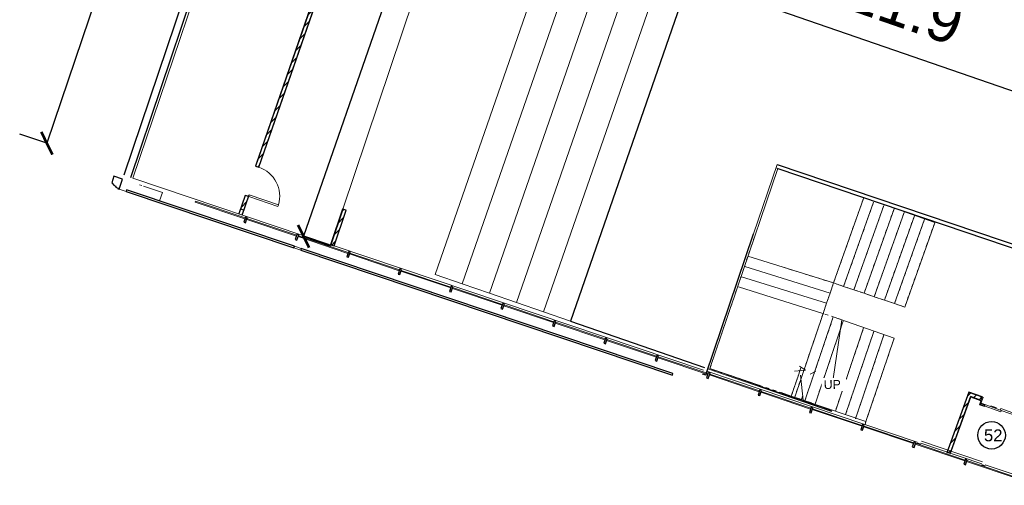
# Model space of a CAD drawing. Header units: inches. Extents: x 424 to 2043, y -237 to 445.
# Tile 221 of 256: x 678 to 706, y -3 to 10. Entities that reach past the tile are written whole.
import ezdxf

# ---------------------------------------------------------------- set-up
doc = ezdxf.new("R2010")
doc.units = ezdxf.units.IN
doc.header["$MEASUREMENT"] = 0
doc.linetypes.add('Overhead', pattern=[0.003969, 0.002381, -0.001587])
for name, color, linetype, lineweight in [('A-DOOR', 31, 'Continuous', 9), ('A-FLOR', 192, 'Continuous', 9), ('A-GENM', 13, 'Continuous', 9), ('A-GLAZ-CURT', 52, 'Continuous', 9), ('A-GLAZ-CWMG', 51, 'Continuous', 9), ('A-WALL', 113, 'Continuous', 9), ('A-WALL-PATT', 111, 'Continuous', 25), ('S-STRS', 31, 'Continuous', 9), ('S-STRS-ANNO', 31, 'Continuous', 9), ('S-STRS-IDEN', 31, 'Continuous', 9), ('S-STRS-MBND', 31, 'Overhead', 9)]:
    doc.layers.add(name, color=color, linetype=linetype, lineweight=lineweight)
doc.styles.add('Arial', font='arial.ttf', dxfattribs={"height": 0.29506})
doc.styles.get("Standard").update_dxf_attribs({"font": 'arial.ttf'})
doc.dimstyles.new('ISO-25', dxfattribs={"dimtxt": 1.2, "dimasz": 0.5, "dimexe": 0.8, "dimexo": 50, "dimtad": 1, "dimtoh": 1, "dimdec": 1, "dimdsep": 46, "dimtxsty": 'Standard', "dimblk": 'ARCHTICK', "dimcen": 2.5, "dimadec": 0, "dimazin": 0, "dimtfac": 1, "dimtdec": 1, "dimtmove": 0, "dimatfit": 3, "dimldrblk": 'ARCHTICK', "dimfxl": 1, "dimfxlon": 1, "dimarcsym": 0})
pattern_1 = [(45.89417, (841.87738, 13.98187), (-0.21541665, 0.20879576), []), (135.89417, (841.87738, 13.98187), (-0.20879576, -0.21541665), [])]
pattern_2 = [(0.89417, (841.87738, 13.98187), (-0.00234084, 0.14998173), []), (90.89417, (841.87738, 13.98187), (-0.14998173, -0.00234084), [])]
pattern_3 = [(45.89417, (841.87738, 13.98187), (-0.10770832, 0.10439788), [])]
pattern_4 = [(44.69866, (843.0136, 10.81152), (-0.2110134, 0.2132448), []), (134.69866, (843.0136, 10.81152), (-0.2132448, -0.2110134), [])]
pattern_5 = [(359.69866, (843.01361, 10.81152), (0.00078891, 0.14999793), []), (89.69866, (843.01361, 10.81152), (-0.14999793, 0.00078891), [])]
pattern_6 = [(44.69866, (843.01361, 10.81152), (-0.1055067, 0.1066224), [])]

# ---------------------------------------------------------------- blocks, each defined once
blk = doc.blocks.new('Generic Models 2 - Generic Models 2-140614-اول')
at = {"layer": 'A-GENM', "lineweight": 25}
for p, q in [((-161.075, -6.001), (-161.142, -6.19)), ((-160.837, -6.085), (-161.075, -6.001)), ((-161.142, -6.19), (-161.078, -6.263)), ((-161.078, -6.263), (-161.026, -6.282)), ((-161.026, -6.282), (-161.036, -6.311)), ((-161.036, -6.311), (-160.967, -6.336)), ((-160.938, -6.368), (-160.837, -6.085)), ((-160.967, -6.336), (-160.973, -6.355)), ((-160.973, -6.355), (-160.938, -6.368))]:
    blk.add_line(p, q, dxfattribs=at)
at = {"layer": 'A-GENM'}
for p, q in [((-160.305, -6.273), (-160.366, -6.252)), ((-159.731, -6.476), (-160.258, -6.29)), ((-160.938, -6.368), (-159.831, -6.759)), ((-159.814, -6.713), (-159.731, -6.476))]:
    blk.add_line(p, q, dxfattribs=at)
blk = doc.blocks.new('Generic Models 4 - Generic Models 4-152240-اول')
at = {"layer": 'A-GENM', "lineweight": 25}
for p, q in [((-160.728, -6.389), (-160.744, -6.436)), ((-160.744, -6.436), (-156.088, -8.084)), ((-156.071, -8.038), (-160.728, -6.389)), ((-156.088, -8.084), (-156.071, -8.038)), ((-155.88, -8.105), (-155.897, -8.152)), ((-155.897, -8.152), (-145.58, -11.804)), ((-145.564, -11.758), (-155.88, -8.105)), ((-145.58, -11.804), (-145.564, -11.758))]:
    blk.add_line(p, q, dxfattribs=at)
at = {"layer": 'A-GENM'}
for p, q in [((-155.897, -8.152), (-156.088, -8.084)), ((-156.071, -8.038), (-155.88, -8.105))]:
    blk.add_line(p, q, dxfattribs=at)
blk = doc.blocks.new('System Panel - Glazed-153684-اول')
at = {"layer": 'A-GLAZ-CURT', "lineweight": 18}
for p, q in [((0.732, 0.05), (-0.732, 0.05)), ((-0.732, 0.05), (-0.732, 0.025)), ((-0.732, 0.025), (0.732, 0.025)), ((0.732, 0.025), (0.732, 0.05))]:
    blk.add_line(p, q, dxfattribs=at)
blk = doc.blocks.new('Rectangular Mullion - 50 x 150mm-137391-اول')
at = {"layer": 'A-GLAZ-CWMG', "lineweight": 25}
for p, q in [((-0.025, 0.075), (0.025, 0.075)), ((-0.025, -0.075), (-0.025, 0.075)), ((0.025, 0.075), (0.025, -0.075)), ((0.025, -0.075), (-0.025, -0.075))]:
    blk.add_line(p, q, dxfattribs=at)
blk = doc.blocks.new('Generic Models 12 - Generic Models 12-195029-اول')
at = {"layer": 'A-GENM'}
for p, q in [((-155.029, 9.51), (-160.545, -6.069)), ((-151.609, 6.229), (-151.137, 7.561)), ((-151.137, 7.561), (-149.728, 7.048)), ((-150.195, 5.728), (-151.609, 6.229)), ((-154.708, -7.021), (-150.195, 5.728)), ((-160.545, -6.069), (-155.059, -8.011))]:
    blk.add_line(p, q, dxfattribs=at)
blk = doc.blocks.new('M_Single-Flush - 0864 x 2134mm-197105-اول')
at = {"layer": 'A-DOOR', "lineweight": 18}
for p, q in [((0.381, 0.05), (0.381, 0.914)), ((0.432, 0.914), (0.381, 0.914)), ((0.432, 0.05), (0.432, 0.914)), ((0.432, 0.05), (0.381, 0.05))]:
    blk.add_line(p, q, dxfattribs=at)
at = {"layer": 'A-DOOR'}
blk.add_arc((0.432, 0.05), 0.866, 93.3774, 180, dxfattribs=at)
blk = doc.blocks.new('Side_opening_ElevatorLift_Door_with_Call_buttons_9478_0001 - 12000 x 2290 Opening-236782-همکف')
at = {"layer": 'A-DOOR', "lineweight": 18}
for p, q in [((-0.6, 0.18), (-0.6, -0.05)), ((-0.45, 0.18), (-0.6, 0.18)), ((-0.57, -0.05), (-0.57, 0.135)), ((-0.57, 0.135), (-0.45, 0.135)), ((0, 0.122), (-0.57, 0.122)), ((-0.57, 0.122), (-0.57, 0.08)), ((-0.57, 0.08), (0, 0.08)), ((-0.45, 0.135), (-0.45, 0.18)), ((0.57, 0.165), (-0.03, 0.165)), ((-0.03, 0.165), (-0.03, 0.122)), ((-0.03, 0.122), (0.57, 0.122)), ((0, 0.08), (0, 0.122)), ((0.6, 0.18), (0.45, 0.18)), ((0.45, 0.18), (0.45, 0.135)), ((0.45, 0.135), (0.57, 0.135)), ((0.57, 0.122), (0.57, 0.165)), ((0.57, 0.135), (0.57, -0.05)), ((0.6, -0.05), (0.6, 0.18)), ((-0.6, -0.05), (-0.57, -0.05)), ((0.57, -0.05), (0.6, -0.05))]:
    blk.add_line(p, q, dxfattribs=at)
at = {"layer": 'A-DOOR'}
for p, q in [((0.125, 0.1), (0.196, 0.1)), ((0.125, 0.1), (0.196, 0.1)), ((0.285, 0.1), (0.125, 0.1)), ((-0.863, -0.05), (-0.863, -0.053)), ((-0.736, -0.053), (-0.863, -0.053)), ((-0.832, -0.053), (-0.832, -0.056)), ((-0.832, -0.053), (-0.832, -0.056)), ((-0.832, -0.056), (-0.831, -0.056)), ((-0.768, -0.056), (-0.832, -0.056)), ((-0.832, -0.056), (-0.831, -0.056)), ((-0.831, -0.056), (-0.832, -0.056)), ((-0.83, -0.053), (-0.83, -0.055)), ((-0.77, -0.055), (-0.77, -0.053)), ((-0.769, -0.056), (-0.768, -0.056)), ((-0.769, -0.056), (-0.768, -0.056)), ((-0.768, -0.056), (-0.769, -0.056)), ((-0.768, -0.056), (-0.768, -0.053)), ((-0.768, -0.056), (-0.768, -0.053)), ((-0.736, -0.053), (-0.736, -0.05))]:
    blk.add_line(p, q, dxfattribs=at)
blk = doc.blocks.new('_ArchTick')
at = {"color": 0, "linetype": 'ByBlock', "const_width": 0.15}
blk.add_lwpolyline([(-0.5, -0.5), (0.5, 0.5)], dxfattribs=at)
blk = doc.blocks.new('*D948')
at = {"color": 0, "lineweight": -2, "transparency": 16777216}
for p, q in [((702.97, 77.48), (702.211, 77.735)), ((702.97, 77.48), (679.043, 6.386)), ((679.043, 6.386), (678.285, 6.641))]:
    blk.add_line(p, q, dxfattribs=at)
at = {"layer": 'Defpoints', "color": 0, "transparency": 16777216}
for p in [(704.762, 76.877), (679.043, 6.386), (680.835, 5.783)]:
    blk.add_point(p, dxfattribs=at)
at = {"color": 0, "lineweight": -2, "transparency": 16777216, "xscale": 0.5, "yscale": 0.5, "zscale": 0.5}
for p, rotation in [((702.97, 77.48), 71.39924546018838), ((679.043, 6.386), 251.3992454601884)]:
    blk.add_blockref('_ArchTick', p, dxfattribs=dict(at, rotation=rotation))
at = {"color": 0, "transparency": 16777216, "insert": (689.835, 42.327), "char_height": 1.2, "attachment_point": 5, "rotation": 71.3992}
blk.add_mtext('75', dxfattribs=at)
blk = doc.blocks.new('*D1029')
at = {"color": 0, "lineweight": -2, "transparency": 16777216}
for p, q in [((691.615, 19.374), (686.206, 3.788)), ((691.615, 19.374), (692.371, 19.111)), ((686.206, 3.788), (686.962, 3.526))]:
    blk.add_line(p, q, dxfattribs=at)
at = {"layer": 'Defpoints', "color": 0, "transparency": 16777216}
for p in [(689.896, 19.971), (684.486, 4.385), (686.206, 3.788)]:
    blk.add_point(p, dxfattribs=at)
at = {"color": 0, "lineweight": -2, "transparency": 16777216, "xscale": 0.5, "yscale": 0.5, "zscale": 0.5}
for p, rotation in [((691.615, 19.374), 70.85944000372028), ((686.206, 3.788), 250.8594400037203)]:
    blk.add_blockref('_ArchTick', p, dxfattribs=dict(at, rotation=rotation))
at = {"color": 0, "transparency": 16777216, "insert": (687.742, 11.987), "char_height": 1.2, "attachment_point": 5, "rotation": 70.8594}
blk.add_mtext('16.5', dxfattribs=at)
blk = doc.blocks.new('*D1033')
at = {"color": 0, "lineweight": -2, "transparency": 16777216}
for p, q in [((696.969, 10.97), (696.707, 10.214)), ((696.969, 10.97), (708.214, 7.075)), ((708.214, 7.075), (707.952, 6.319))]:
    blk.add_line(p, q, dxfattribs=at)
at = {"layer": 'Defpoints', "color": 0, "transparency": 16777216}
for p in [(696.97, 10.972), (708.214, 7.077), (708.214, 7.075)]:
    blk.add_point(p, dxfattribs=at)
at = {"color": 0, "lineweight": -2, "transparency": 16777216, "xscale": 0.5, "yscale": 0.5, "zscale": 0.5}
for p, rotation in [((696.969, 10.97), 160.8941701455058), ((708.214, 7.075), 340.8941701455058)]:
    blk.add_blockref('_ArchTick', p, dxfattribs=dict(at, rotation=rotation))
at = {"color": 0, "transparency": 16777216, "insert": (702.996, 10.192), "char_height": 1.2, "attachment_point": 5, "rotation": 340.8942}
blk.add_mtext('11.9', dxfattribs=at)

msp = doc.modelspace()

# ---------------------------------------------------------------- hatches: boundary and pattern name
at = {"layer": 'A-WALL-PATT', "lineweight": 9}
h = msp.add_hatch(dxfattribs=at)
h.set_pattern_fill('FP_2', color=256, angle=0.8942, style=0, pattern_type=2)
h.set_pattern_definition(pattern_1)
h.paths.add_polyline_path([(684.459, 4.551), (684.59, 4.929), (684.581, 4.932), (684.45, 4.554)], flags=0)
h.paths.add_polyline_path([(684.873, 5.745), (689.811, 20), (689.801, 20.003), (684.863, 5.748)], flags=0)
h = msp.add_hatch(dxfattribs=at)
h.set_pattern_fill('FP_4', color=256, angle=0.8942, style=0, pattern_type=2)
h.set_pattern_definition(pattern_3)
h.paths.add_polyline_path([(684.535, 4.525), (684.666, 4.902), (684.59, 4.929), (684.459, 4.551)], flags=0)
h.paths.add_polyline_path([(684.948, 5.719), (689.886, 19.974), (689.811, 20), (684.873, 5.745)], flags=0)
h = msp.add_hatch(dxfattribs=at)
h.set_pattern_fill('FP_3', color=256, angle=0.8942, style=0, pattern_type=2)
h.set_pattern_definition(pattern_2)
h.paths.add_polyline_path([(684.544, 4.521), (684.675, 4.899), (684.666, 4.902), (684.535, 4.525)], flags=0)
h.paths.add_polyline_path([(684.958, 5.716), (689.896, 19.971), (689.886, 19.974), (684.948, 5.719)], flags=0)
h = msp.add_hatch(dxfattribs=at)
h.set_pattern_fill('FP_2', color=256, angle=0.8942, style=0, pattern_type=2)
h.set_pattern_definition(pattern_1)
h.paths.add_polyline_path([(686.972, 3.549), (687.307, 4.544), (687.297, 4.547), (686.962, 3.552)], flags=0)
h.paths.add_polyline_path([(692.055, 18.651), (692.227, 19.163), (692.218, 19.166), (692.045, 18.654)], flags=0)
h = msp.add_hatch(dxfattribs=at)
h.set_pattern_fill('FP_4', color=256, angle=0.8942, style=0, pattern_type=2)
h.set_pattern_definition(pattern_3)
h.paths.add_polyline_path([(687.048, 3.523), (687.383, 4.518), (687.307, 4.544), (686.972, 3.549)], flags=0)
h.paths.add_polyline_path([(692.13, 18.625), (692.303, 19.137), (692.227, 19.163), (692.055, 18.651)], flags=0)
h = msp.add_hatch(dxfattribs=at)
h.set_pattern_fill('FP_3', color=256, angle=0.8942, style=0, pattern_type=2)
h.set_pattern_definition(pattern_2)
h.paths.add_polyline_path([(687.057, 3.52), (687.392, 4.515), (687.383, 4.518), (687.048, 3.523)], flags=0)
h.paths.add_polyline_path([(692.14, 18.622), (692.312, 19.134), (692.303, 19.137), (692.13, 18.625)], flags=0)
h = msp.add_hatch(dxfattribs=at)
h.set_pattern_fill('FP_3', color=256, angle=-0.3013, style=0, pattern_type=2)
h.set_pattern_definition(pattern_5)
h.paths.add_polyline_path([(704.167, -2.26), (704.776, -0.567), (704.767, -0.563), (704.157, -2.257)], flags=0)
h = msp.add_hatch(dxfattribs=at)
h.set_pattern_fill('FP_4', color=256, angle=-0.3013, style=0, pattern_type=2)
h.set_pattern_definition(pattern_6)
h.paths.add_polyline_path([(704.242, -2.288), (704.848, -0.603), (704.773, -0.576), (704.167, -2.26)], flags=0)
h = msp.add_hatch(dxfattribs=at)
h.set_pattern_fill('FP_2', color=256, angle=-0.3013, style=0, pattern_type=2)
h.set_pattern_definition(pattern_4)
h.paths.add_polyline_path([(704.252, -2.291), (704.831, -0.682), (704.821, -0.679), (704.242, -2.288)], flags=0)
h = msp.add_hatch(dxfattribs=at)
h.set_pattern_fill('FP_3', color=256, angle=-0.3013, style=0, pattern_type=2)
h.set_pattern_definition(pattern_5)
h.paths.add_polyline_path([(706.551, -1.216), (706.555, -1.207), (706.272, -1.105), (706.269, -1.115), (706.272, -1.116)], flags=0)
h.paths.add_polyline_path([(705.14, -0.708), (705.143, -0.699), (704.776, -0.567), (704.773, -0.576), (705.113, -0.699)], flags=0)
h = msp.add_hatch(dxfattribs=at)
h.set_pattern_fill('FP_4', color=256, angle=-0.3013, style=0, pattern_type=2)
h.set_pattern_definition(pattern_6)
h.paths.add_polyline_path([(706.524, -1.292), (706.551, -1.216), (706.269, -1.115), (706.242, -1.19), (706.466, -1.271)], flags=0)
h.paths.add_polyline_path([(705.113, -0.784), (705.14, -0.708), (704.848, -0.603), (704.821, -0.679), (705.11, -0.782)], flags=0)
h = msp.add_hatch(dxfattribs=at)
h.set_pattern_fill('FP_2', color=256, angle=-0.3013, style=0, pattern_type=2)
h.set_pattern_definition(pattern_4)
h.paths.add_polyline_path([(706.521, -1.301), (706.524, -1.292), (706.242, -1.19), (706.239, -1.199), (706.436, -1.271)], flags=0)
h.paths.add_polyline_path([(705.11, -0.793), (705.113, -0.784), (704.831, -0.682), (704.827, -0.691), (705.109, -0.793)], flags=0)

# ---------------------------------------------------------------- linework, layer by layer
for p, q in [((699.423, 5.794), (706.893, 3.262)), ((699.438, 5.683), (706.955, 3.135))]:
    msp.add_line(p, q)
msp.add_circle((705.405, -1.768), 0.385)
at = {"layer": 'A-FLOR'}
for p, q in [((687.057, 3.52), (697.369, 0.049)), ((697.464, 0.018), (703.332, -1.957)), ((700.937, -1.107), (697.488, 0.088)), ((700.945, -1.084), (700.937, -1.107)), ((703.427, -1.989), (705.133, -2.563)), ((705.152, -2.506), (703.446, -1.932)), ((705.228, -2.595), (712.67, -5.1))]:
    msp.add_line(p, q, dxfattribs=at)
at = {"layer": 'A-GENM'}
for p, q in [((695.215, 18.128), (689.879, 2.723)), ((695.971, 17.866), (690.635, 2.462)), ((696.727, 17.604), (691.391, 2.2)), ((697.483, 17.342), (692.147, 1.938)), ((698.239, 17.081), (692.903, 1.676)), ((690.635, 2.462), (689.879, 2.723)), ((691.391, 2.2), (690.635, 2.462)), ((692.147, 1.938), (691.391, 2.2)), ((692.903, 1.676), (692.147, 1.938)), ((693.659, 1.414), (692.903, 1.676))]:
    msp.add_line(p, q, dxfattribs=at)
at = {"layer": 'A-GENM', "lineweight": 25}
for p, q in [((698.995, 16.819), (693.659, 1.414)), ((693.659, 1.414), (697.394, 0.12))]:
    msp.add_line(p, q, dxfattribs=at)
at = {"layer": 'A-WALL', "lineweight": 25}
for p, q in [((705.117, 76.588), (681.19, 5.495)), ((681.385, 5.429), (705.273, 76.408)), ((689.801, 20.003), (684.863, 5.748)), ((684.958, 5.716), (689.896, 19.971)), ((684.93, 5.94), (684.863, 5.748)), ((684.863, 5.748), (684.958, 5.716)), ((684.496, 4.382), (684.692, 4.947)), ((684.581, 4.932), (684.401, 4.414)), ((684.675, 4.899), (684.581, 4.932)), ((684.45, 4.554), (684.544, 4.521)), ((687.297, 4.547), (686.962, 3.552)), ((687.057, 3.52), (687.392, 4.515)), ((687.392, 4.515), (687.297, 4.547)), ((697.43, -0.084), (698.765, 3.853)), ((686.962, 3.552), (687.057, 3.52)), ((697.334, -0.052), (697.429, -0.084)), ((704.767, -0.563), (704.157, -2.257)), ((704.252, -2.291), (704.827, -0.691)), ((705.143, -0.699), (704.767, -0.563)), ((704.827, -0.691), (705.11, -0.793)), ((703.324, -1.981), (703.419, -2.013)), ((705.125, -2.587), (705.22, -2.619))]:
    msp.add_line(p, q, dxfattribs=at)
at = {"layer": 'A-WALL'}
for p, q in [((684.873, 5.745), (689.811, 20)), ((684.948, 5.719), (689.886, 19.974)), ((684.873, 5.745), (684.946, 5.957)), ((699.423, 5.794), (698.765, 3.853)), ((684.948, 5.719), (684.962, 5.757)), ((684.411, 4.411), (684.59, 4.929)), ((684.486, 4.385), (684.666, 4.902)), ((686.972, 3.549), (687.307, 4.544)), ((687.048, 3.523), (687.383, 4.518)), ((704.773, -0.576), (704.167, -2.26)), ((704.821, -0.679), (704.242, -2.288)), ((705.14, -0.708), (704.773, -0.576)), ((705.113, -0.784), (704.821, -0.679))]:
    msp.add_line(p, q, dxfattribs=at)
at = {"layer": 'S-STRS'}
for p, q in [((698.315, 2.369), (699.438, 5.683)), ((699.391, 5.699), (701.177, 5.094)), ((701.177, 5.094), (701.461, 4.997)), ((701.461, 4.997), (701.745, 4.901)), ((701.83, 4.842), (700.994, 2.486)), ((702.114, 4.745), (701.278, 2.39)), ((701.745, 4.901), (702.029, 4.805)), ((702.029, 4.805), (703.821, 4.173)), ((702.398, 4.649), (701.562, 2.294)), ((702.683, 4.553), (701.846, 2.197)), ((702.967, 4.456), (702.13, 2.101)), ((703.251, 4.36), (702.414, 2.005)), ((703.535, 4.264), (702.698, 1.908)), ((703.819, 4.167), (702.982, 1.812)), ((698.607, 3.232), (700.994, 2.486)), ((698.518, 2.946), (700.897, 2.202)), ((698.428, 2.659), (700.801, 1.918)), ((700.897, 2.202), (700.994, 2.486)), ((700.994, 2.486), (701.278, 2.39)), ((698.218, 2.085), (698.315, 2.369)), ((698.339, 2.373), (700.725, 1.627)), ((700.801, 1.918), (700.897, 2.202)), ((701.278, 2.39), (701.562, 2.294)), ((701.562, 2.294), (701.846, 2.197)), ((698.122, 1.801), (698.218, 2.085)), ((701.846, 2.197), (702.13, 2.101)), ((702.13, 2.101), (702.414, 2.005)), ((702.414, 2.005), (702.698, 1.908)), ((698.026, 1.517), (698.122, 1.801)), ((700.705, 1.634), (700.801, 1.918)), ((702.698, 1.908), (702.982, 1.812)), ((697.544, 0.096), (698.026, 1.517)), ((699.902, -0.734), (700.705, 1.634)), ((700.186, -0.83), (700.989, 1.538)), ((702.685, 0.941), (700.989, 1.538)), ((701.239, 1.34), (701.266, 1.422)), ((700.48, -0.899), (701.239, 1.34)), ((701.048, -1.092), (701.835, 1.229)), ((701.332, -1.188), (702.119, 1.133)), ((701.616, -1.284), (702.403, 1.037)), ((701.891, -1.408), (702.687, 0.94)), ((702.689, 0.94), (702.685, 0.941)), ((698.965, -0.385), (697.544, 0.096)), ((698.961, -0.396), (697.544, 0.094)), ((700.026, -0.059), (700.058, 0.036)), ((700.058, 0.036), (700.09, 0.131)), ((699.817, -0.674), (700.026, -0.059)), ((699.244, -0.495), (698.961, -0.396)), ((699.528, -0.593), (699.244, -0.495)), ((699.811, -0.691), (699.528, -0.593)), ((699.817, -0.674), (699.533, -0.578)), ((700.095, -0.789), (699.811, -0.691)), ((700.101, -0.771), (699.817, -0.674)), ((700.095, -0.789), (700.13, -0.688)), ((700.142, -0.806), (700.095, -0.789)), ((700.101, -0.771), (700.135, -0.67)), ((700.148, -0.787), (700.101, -0.771)), ((700.378, -0.887), (700.142, -0.806)), ((700.385, -0.867), (700.148, -0.787)), ((701.9, -1.381), (700.196, -0.803)), ((700.662, -0.986), (700.378, -0.887)), ((700.945, -1.084), (700.662, -0.986))]:
    msp.add_line(p, q, dxfattribs=at)
at = {"layer": 'S-STRS', "linetype": 'Overhead'}
for p, q in [((701.83, 4.842), (700.994, 2.486)), ((702.114, 4.745), (701.278, 2.39)), ((702.398, 4.649), (701.562, 2.294)), ((702.683, 4.553), (701.846, 2.197)), ((702.967, 4.456), (702.13, 2.101)), ((703.251, 4.36), (702.414, 2.005)), ((703.535, 4.264), (702.698, 1.908)), ((699.561, 2.934), (700.994, 2.486)), ((699.902, -0.734), (700.705, 1.634)), ((700.186, -0.83), (700.989, 1.538)), ((701.239, 1.34), (701.266, 1.422)), ((700.47, -0.926), (701.239, 1.34)), ((701.073, -1.018), (701.835, 1.229)), ((701.332, -1.188), (702.119, 1.133)), ((701.607, -1.312), (702.403, 1.037)), ((701.874, -1.459), (702.687, 0.94)), ((700.026, -0.059), (700.058, 0.036)), ((700.058, 0.036), (700.09, 0.131)), ((699.817, -0.674), (700.026, -0.059)), ((700.095, -0.789), (700.13, -0.688)), ((700.101, -0.771), (700.135, -0.67))]:
    msp.add_line(p, q, dxfattribs=at)
at = {"layer": 'S-STRS-ANNO'}
msp.add_line((700.342, -0.06), (700.501, 0.018), dxfattribs=at)
at = {"layer": 'S-STRS-MBND'}
for p, q in [((701.83, 4.842), (700.994, 2.486)), ((701.83, 4.842), (700.994, 2.486)), ((702.114, 4.745), (701.278, 2.39)), ((702.114, 4.745), (701.278, 2.39)), ((702.398, 4.649), (701.562, 2.294)), ((702.398, 4.649), (701.562, 2.294)), ((702.683, 4.553), (701.846, 2.197)), ((702.683, 4.553), (701.846, 2.197)), ((702.967, 4.456), (702.13, 2.101)), ((702.967, 4.456), (702.13, 2.101)), ((703.251, 4.36), (702.414, 2.005)), ((703.251, 4.36), (702.414, 2.005)), ((703.535, 4.264), (702.698, 1.908)), ((703.535, 4.264), (702.698, 1.908)), ((703.819, 4.167), (702.982, 1.812)), ((697.544, 0.096), (698.796, 3.79)), ((699.561, 2.934), (700.994, 2.486)), ((699.561, 2.934), (700.994, 2.486)), ((700.705, 1.634), (700.994, 2.486)), ((700.994, 2.486), (702.982, 1.812)), ((699.902, -0.734), (700.705, 1.634)), ((699.902, -0.734), (700.705, 1.634)), ((700.186, -0.83), (700.989, 1.538)), ((700.186, -0.83), (700.989, 1.538)), ((701.226, 1.457), (700.705, 1.634)), ((700.47, -0.926), (701.239, 1.34)), ((700.47, -0.926), (701.239, 1.34)), ((700.148, -0.787), (697.544, 0.096)), ((700.142, -0.806), (697.544, 0.094)), ((700.058, 0.036), (700.09, 0.131)), ((700.058, 0.036), (700.09, 0.131)), ((699.817, -0.674), (700.026, -0.059)), ((699.817, -0.674), (700.026, -0.059)), ((700.095, -0.789), (700.13, -0.688)), ((700.095, -0.789), (700.13, -0.688)), ((700.101, -0.771), (700.135, -0.67)), ((700.101, -0.771), (700.135, -0.67))]:
    msp.add_line(p, q, dxfattribs=at)
at = {"layer": 'S-STRS-MBND', "linetype": 'Continuous'}
for p, q in [((701.226, 1.457), (700.982, -0.188)), ((700.213, 0.053), (699.903, 0.019)), ((700.044, 0.16), (700.213, 0.053)), ((700.072, -0.088), (700.148, -0.787))]:
    msp.add_line(p, q, dxfattribs=at)

# ---------------------------------------------------------------- block references
at = {"layer": 'A-DOOR'}
for name, p, rotation in [('M_Single-Flush - 0864 x 2134mm-197105-اول', (684.769, 5.324), 250.8941701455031), ('Side_opening_ElevatorLift_Door_with_Call_buttons_9478_0001 - 12000 x 2290 Opening-236782-همکف', (705.691, -0.949), 160.203731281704)]:
    msp.add_blockref(name, p, dxfattribs=dict(at, rotation=rotation))
at = {"layer": 'A-GENM', "rotation": 0.8941701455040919}
for name in ['Generic Models 2 - Generic Models 2-140614-اول', 'Generic Models 12 - Generic Models 12-195029-اول', 'Generic Models 4 - Generic Models 4-152240-اول']:
    msp.add_blockref(name, (841.877, 13.982), dxfattribs=at)
at = {"layer": 'A-GLAZ-CURT', "rotation": 341.3992454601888}
for p in [(683.87, 4.487), (685.305, 4.004), (686.74, 3.521), (688.175, 3.038), (689.61, 2.556), (691.044, 2.073), (692.479, 1.59), (693.914, 1.107), (695.349, 0.624), (696.784, 0.141), (698.219, -0.342), (699.654, -0.825), (701.089, -1.308), (702.524, -1.791), (703.958, -2.274), (705.393, -2.757)]:
    msp.add_blockref('System Panel - Glazed-153684-اول', p, dxfattribs=at)
at = {"layer": 'A-GLAZ-CWMG', "extrusion": (0, 0, -1), "rotation": 198.600754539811}
for p in [(-684.587, 4.246), (-686.022, 3.763), (-687.457, 3.28), (-688.892, 2.797), (-690.327, 2.314), (-691.762, 1.831), (-693.197, 1.348), (-694.632, 0.865), (-696.067, 0.382), (-697.501, -0.101), (-698.936, -0.583), (-700.371, -1.066), (-701.806, -1.549), (-703.241, -2.032), (-704.676, -2.515)]:
    msp.add_blockref('Rectangular Mullion - 50 x 150mm-137391-اول', p, dxfattribs=at)

# ---------------------------------------------------------------- texts
at = {"insert": (705.193, -1.602), "char_height": 0.3338, "attachment_point": 1, "rotation": 359.6987}
msp.add_mtext_dynamic_manual_height_columns('52', width=12.83273, gutter_width=1.669, heights=[0], dxfattribs=at)

# ---------------------------------------------------------------- dimensions: what is measured, and where the dimension line sits
for p1, p2, distance, picture, middle in [((704.762, 76.877), (680.835, 5.783), -1.891, '*D948', (689.835, 42.327)), ((689.896, 19.971), (684.486, 4.385), 1.82, '*D1029', (687.742, 11.987)), ((696.97, 10.972), (708.214, 7.077), -0.002, '*D1033', (702.996, 10.192))]:
    dim = msp.add_aligned_dim(p1=p1, p2=p2, distance=distance, dimstyle='ISO-25')
    dim.commit()
    dim.dimension.update_dxf_attribs({"geometry": picture, "text_midpoint": middle})

# ---------------------------------------------------------------- next in the draw order: texts
at = {"layer": 'S-STRS-IDEN', "insert": (700.719, -0.233), "char_height": 0.2459, "width": 0.56769, "attachment_point": 1, "rotation": 1.2749, "line_spacing_factor": 0.938532, "style": 'Arial', "bg_fill": 3, "box_fill_scale": 1.25, "bg_fill_color": 0, "bg_fill_transparency": 0}
msp.add_mtext('UP', dxfattribs=at)

doc.saveas('drawing.dxf')
